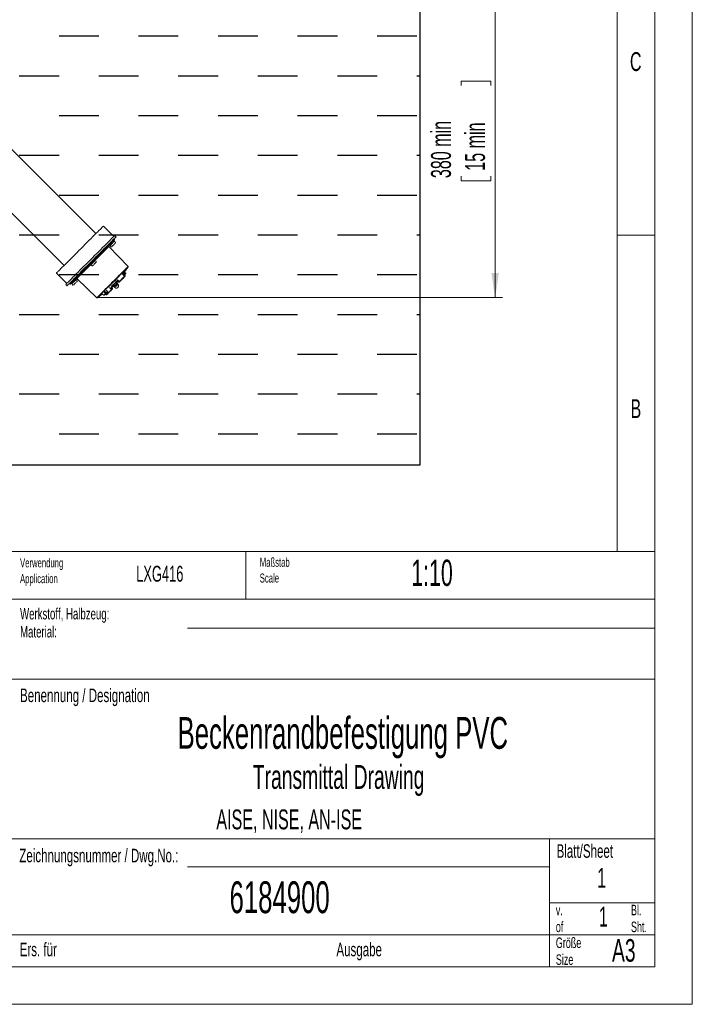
# Model space of a CAD drawing. Header units: millimetres. Extents: x 0 to 420, y 0 to 297.
# Tile 21 of 31: x 330 to 420, y 0 to 131. Entities that reach past the tile are written whole.
import ezdxf

# ---------------------------------------------------------------- set-up
doc = ezdxf.new("R2010")
doc.units = ezdxf.units.MM
doc.styles.add('SLDTEXTSTYLE0', font='TXT', dxfattribs={"width": 0.638186})
doc.styles.add('SLDTEXTSTYLE1', font='TXT', dxfattribs={"width": 0.605})
doc.dimstyles.new('SLDDIMSTYLE1', dxfattribs={"dimtxt": 2.568319, "dimasz": 3.3, "dimexe": 0, "dimexo": 0.0625, "dimgap": 0.64208, "dimtad": 1, "dimdec": 1, "dimlfac": 10, "dimrnd": 1e-09, "dimzin": 12, "dimdsep": 46, "dimtxsty": 'SLDTEXTSTYLE1', "dimsah": 1, "dimcen": 0.09, "dimadec": 0, "dimazin": 3, "dimtfac": 1, "dimtdec": 1, "dimtofl": 0, "dimtmove": 0, "dimatfit": 3, "dimfxl": 0, "dimfrac": 2, "dimtolj": 1, "dimtzin": 12, "dimarcsym": 0})

# ---------------------------------------------------------------- blocks, each defined once
blk = doc.blocks.new('SW_NOTE_0')
at = {"color": 0, "linetype": 'Continuous', "lineweight": 0, "char_height": 1.2, "attachment_point": 1, "style": 'SLDTEXTSTYLE0'}
for s, insert in [('Maßstab', (0, 1.55)), ('Scale', (0, -0.55))]:
    blk.add_mtext(s, dxfattribs=dict(at, insert=insert))
blk = doc.blocks.new('SW_NOTE_1')
at = {"color": 0, "linetype": 'Continuous', "lineweight": 0, "char_height": 1.4, "attachment_point": 1, "style": 'SLDTEXTSTYLE0'}
for s, insert in [('Größe', (0, 1.8)), ('Size', (0, -0.44))]:
    blk.add_mtext(s, dxfattribs=dict(at, insert=insert))
blk = doc.blocks.new('SW_NOTE_2')
at = {"color": 0, "linetype": 'Continuous', "lineweight": 0, "char_height": 1.5, "attachment_point": 1, "style": 'SLDTEXTSTYLE0'}
for s, insert in [('Werkstoff, Halbzeug:', (0, 1.93)), ('Material:', (0, -0.47))]:
    blk.add_mtext(s, dxfattribs=dict(at, insert=insert))
blk = doc.blocks.new('SW_NOTE_3')
at = {"color": 0, "linetype": 'Continuous', "lineweight": 0, "char_height": 1.2, "attachment_point": 1, "style": 'SLDTEXTSTYLE0'}
for s, insert in [('Verwendung', (0, 1.55)), ('Application', (0, -0.55))]:
    blk.add_mtext(s, dxfattribs=dict(at, insert=insert))
blk = doc.blocks.new('SW_NOTE_4')
at = {"color": 0, "linetype": 'Continuous', "lineweight": 0, "char_height": 1.4, "attachment_point": 1, "style": 'SLDTEXTSTYLE0'}
for s, insert in [('Bl.', (0, 1.8)), ('Sht.', (0, -0.44))]:
    blk.add_mtext(s, dxfattribs=dict(at, insert=insert))
blk = doc.blocks.new('SW_NOTE_5')
at = {"color": 0, "linetype": 'Continuous', "lineweight": 0, "char_height": 1.4, "attachment_point": 1, "style": 'SLDTEXTSTYLE0'}
for s, insert in [('v.', (0, 1.8)), ('of', (0, -0.44))]:
    blk.add_mtext(s, dxfattribs=dict(at, insert=insert))
blk = doc.blocks.new('SW_BROKEN_VIEW_0')
at = {"color": 0, "linetype": 'Continuous'}
for p, q in [((76.14, -65.42), (76.14, 1.18)), ((28.08, -8.37), (33.37, -8.37)), ((38.66, -8.37), (43.95, -8.37)), ((49.25, -8.37), (54.54, -8.37)), ((59.83, -8.37), (65.12, -8.37)), ((70.41, -8.37), (75.7, -8.37)), ((22.79, -13.66), (28.08, -13.66)), ((33.37, -13.66), (38.66, -13.66)), ((43.95, -13.66), (49.25, -13.66)), ((54.54, -13.66), (59.83, -13.66)), ((65.12, -13.66), (70.41, -13.66)), ((75.7, -13.66), (76.14, -13.66)), ((28.08, -18.95), (33.37, -18.95)), ((38.66, -18.95), (43.95, -18.95)), ((49.25, -18.95), (54.54, -18.95)), ((59.83, -18.95), (65.12, -18.95)), ((70.41, -18.95), (75.7, -18.95)), ((22.79, -24.24), (28.08, -24.24)), ((33.37, -24.24), (38.66, -24.24)), ((43.95, -24.24), (49.25, -24.24)), ((54.54, -24.24), (59.83, -24.24)), ((65.12, -24.24), (70.41, -24.24)), ((75.7, -24.24), (76.14, -24.24)), ((28.08, -29.54), (33.37, -29.54)), ((38.66, -29.54), (43.95, -29.54)), ((49.25, -29.54), (54.54, -29.54)), ((59.83, -29.54), (65.12, -29.54)), ((70.41, -29.54), (75.7, -29.54)), ((22.79, -34.83), (28.08, -34.83)), ((33.37, -34.83), (38.66, -34.83)), ((43.95, -34.83), (49.25, -34.83)), ((54.54, -34.83), (59.83, -34.83)), ((65.12, -34.83), (70.41, -34.83)), ((75.7, -34.83), (76.14, -34.83)), ((28.08, -40.12), (33.37, -40.12)), ((38.66, -40.12), (43.95, -40.12)), ((49.25, -40.12), (54.54, -40.12)), ((59.83, -40.12), (65.12, -40.12)), ((70.41, -40.12), (75.7, -40.12)), ((22.79, -45.41), (28.08, -45.41)), ((33.37, -45.41), (38.66, -45.41)), ((43.95, -45.41), (49.25, -45.41)), ((54.54, -45.41), (59.83, -45.41)), ((65.12, -45.41), (70.41, -45.41)), ((75.7, -45.41), (76.14, -45.41)), ((28.08, -50.7), (33.37, -50.7)), ((38.66, -50.7), (43.95, -50.7)), ((49.25, -50.7), (54.54, -50.7)), ((59.83, -50.7), (65.12, -50.7)), ((70.41, -50.7), (75.7, -50.7)), ((22.79, -55.99), (28.08, -55.99)), ((33.37, -55.99), (38.66, -55.99)), ((43.95, -55.99), (49.25, -55.99)), ((54.54, -55.99), (59.83, -55.99)), ((65.12, -55.99), (70.41, -55.99)), ((75.7, -55.99), (76.14, -55.99)), ((28.08, -61.29), (33.37, -61.29)), ((38.66, -61.29), (43.95, -61.29)), ((49.25, -61.29), (54.54, -61.29)), ((59.83, -61.29), (65.12, -61.29)), ((70.41, -61.29), (75.7, -61.29)), ((0, -65.42), (76.14, -65.42))]:
    blk.add_line(p, q, dxfattribs=at)
blk = doc.blocks.new('_D')
at = {"color": 7, "linetype": 'Continuous', "lineweight": 0}
for p, q in [((381.52, 138.36), (394.76, 138.36)), ((393.76, 94), (393.76, 138.36)), ((389.23, 122.2), (389.23, 122.79)), ((389.23, 122.79), (393.17, 122.79)), ((393.17, 122.79), (393.17, 122.2)), ((389.23, 110.15), (389.23, 109.56)), ((393.17, 109.56), (393.17, 110.15)), ((389.23, 109.56), (393.17, 109.56)), ((340.77, 94), (394.76, 94))]:
    blk.add_line(p, q, dxfattribs=at)
for points in [[(393.76, 138.36), (393.26, 135.06), (394.26, 135.06)], [(393.76, 94), (394.26, 97.3), (393.26, 97.3)]]:
    blk.add_solid(points, dxfattribs=at)
at = {"color": 7, "linetype": 'Continuous', "lineweight": 0, "char_height": 2.646, "attachment_point": 1, "rotation": 90, "style": 'SLDTEXTSTYLE1'}
for s, insert in [('380 min', (385.23, 109.9)), ('15 min', (389.76, 110.88))]:
    blk.add_mtext(s, dxfattribs=dict(at, insert=insert))

msp = doc.modelspace()

# ---------------------------------------------------------------- linework, layer by layer
at = {"color": 133, "linetype": 'Continuous', "lineweight": 0}
for p, q in [((420, 0), (420, 297)), ((415, 292), (415, 5)), ((410, 60.25), (410, 287)), ((415, 102.333), (410, 102.333)), ((232.12, 60.25), (415, 60.25)), ((360.6, 60.25), (360.6, 53.875)), ((328.64, 53.875), (415, 53.875)), ((352.82, 50.043), (415, 50.043)), ((285.46, 43.25), (415, 43.25)), ((328.64, 22), (415, 22)), ((401, 22), (401, 5)), ((352.82, 18.295), (401, 18.295)), ((401, 13.5), (415, 13.5)), ((328.64, 9.25), (415, 9.25)), ((5, 5), (415, 5)), ((0, 0), (420, 0))]:
    msp.add_line(p, q, dxfattribs=at)
at = {"color": 7, "linetype": 'Continuous', "lineweight": 0}
for p, q in [((340.635, 102.521), (327.978, 115.178)), ((323.735, 110.935), (336.392, 98.278)), ((343.018, 102.146), (341.639, 103.525)), ((343.336, 102.111), (343.159, 102.288)), ((342.438, 101.001), (342.524, 100.917)), ((343.088, 101.481), (343.004, 101.566)), ((343.106, 101.738), (343.036, 101.811)), ((344.917, 98.145), (342.348, 100.806)), ((339.892, 98.455), (339.978, 98.371)), ((340.542, 98.935), (340.458, 99.021)), ((335.388, 97.274), (336.767, 95.895)), ((344.458, 96.854), (344.171, 97.146)), ((344.533, 96.901), (344.258, 97.181)), ((344.314, 97.273), (344.468, 97.118)), ((344.468, 97.118), (344.56, 97.211)), ((344.573, 97.168), (344.483, 97.077)), ((344.56, 97.211), (344.593, 97.243)), ((336.626, 95.754), (336.802, 95.577)), ((337.102, 95.877), (337.175, 95.807)), ((337.347, 95.909), (337.432, 95.825)), ((337.997, 96.39), (337.913, 96.475)), ((338.107, 96.565), (340.768, 93.996)), ((343.003, 95.654), (342.906, 95.753)), ((343.013, 95.617), (343.072, 95.559)), ((343.12, 96.189), (343.2, 96.249)), ((343.144, 96.223), (343.12, 96.189)), ((343.315, 96.416), (343.144, 96.223)), ((343.2, 96.249), (343.17, 96.207)), ((343.17, 96.207), (343.208, 96.236)), ((343.178, 96.249), (343.27, 96.353)), ((343.223, 96.283), (343.178, 96.249)), ((343.2, 96.249), (343.182, 96.266)), ((343.208, 96.236), (343.238, 96.278)), ((343.354, 95.842), (343.214, 95.982)), ((343.27, 96.353), (343.223, 96.283)), ((343.238, 96.278), (343.226, 96.29)), ((343.238, 96.278), (343.263, 96.298)), ((343.261, 96.313), (343.348, 96.441)), ((343.287, 96.332), (343.261, 96.313)), ((343.263, 96.298), (343.287, 96.332)), ((343.308, 95.959), (343.416, 96.067)), ((343.348, 96.441), (343.315, 96.416)), ((343.443, 96.037), (343.337, 95.931)), ((343.344, 96.139), (343.416, 96.067)), ((343.369, 95.786), (343.354, 95.842)), ((343.562, 95.775), (343.371, 95.966)), ((343.523, 96.387), (343.759, 96.155)), ((343.616, 96.154), (343.702, 96.07)), ((343.623, 96.162), (343.709, 96.077)), ((343.781, 96.093), (343.762, 96.073)), ((341.791, 94.849), (341.993, 94.644)), ((341.898, 94.492), (342.012, 94.38)), ((341.937, 94.588), (341.993, 94.644)), ((341.996, 94.591), (341.941, 94.536)), ((342.188, 94.727), (342.274, 94.642)), ((342.647, 95.551), (342.774, 95.425)), ((342.843, 95.211), (342.759, 95.297)), ((342.774, 95.425), (342.869, 95.519)), ((342.91, 95.505), (342.817, 95.412)), ((342.947, 95.542), (343.138, 95.351)), ((343.072, 95.559), (343.127, 95.544)), ((341.049, 94.15), (341.093, 94.183)), ((341.078, 94.177), (341.088, 94.168)), ((341.128, 94.208), (341.157, 94.227)), ((341.171, 94.235), (341.137, 94.21)), ((341.147, 94.214), (341.142, 94.218)), ((341.157, 94.227), (341.169, 94.237))]:
    msp.add_line(p, q, dxfattribs=at)
at = {"color": 8, "linetype": 'Continuous', "lineweight": 0}
for p, q in [((344.404, 97.368), (344.56, 97.211)), ((342.738, 95.648), (342.869, 95.519)), ((343.248, 96.018), (343.308, 95.959)), ((343.514, 96.303), (343.726, 96.094)), ((341.717, 94.811), (341.937, 94.588)), ((341.912, 94.506), (342.026, 94.394)), ((341.998, 95.001), (342.316, 94.684)), ((342.437, 95.361), (342.713, 95.081))]:
    msp.add_line(p, q, dxfattribs=at)
at = {"color": 7, "linetype": 'Continuous', "lineweight": 0, "flags": 128}
for points in [[(335.388, 97.274), (335.401, 97.287), (335.438, 97.324), (335.501, 97.387), (335.587, 97.473), (335.698, 97.584), (335.831, 97.717), (335.985, 97.871), (336.16, 98.046), (336.354, 98.24), (336.565, 98.451), (336.792, 98.678), (337.033, 98.919), (337.285, 99.171), (337.548, 99.434), (337.818, 99.704), (338.094, 99.98), (338.373, 100.259), (338.654, 100.54), (338.933, 100.819), (339.209, 101.095), (339.479, 101.365), (339.742, 101.628), (339.995, 101.881), (340.235, 102.121), (340.462, 102.348), (340.673, 102.559), (340.867, 102.753), (341.042, 102.928), (341.197, 103.083), (341.329, 103.215), (341.44, 103.326), (341.526, 103.412), (341.589, 103.475), (341.626, 103.512), (341.639, 103.525)], [(343.159, 102.288), (343.147, 102.275), (343.11, 102.238), (343.048, 102.176), (342.962, 102.091), (342.853, 101.981), (342.722, 101.85), (342.568, 101.697), (342.395, 101.523), (342.202, 101.331), (341.992, 101.121), (341.766, 100.894), (341.526, 100.654), (341.273, 100.401), (341.01, 100.138), (340.738, 99.866), (340.46, 99.588), (340.177, 99.305), (339.892, 99.021), (339.608, 98.736), (339.325, 98.453), (339.047, 98.175), (338.775, 97.903), (338.512, 97.64), (338.259, 97.387), (338.019, 97.147), (337.793, 96.921), (337.582, 96.711), (337.39, 96.518), (337.216, 96.345), (337.063, 96.192), (336.932, 96.06), (336.823, 95.951), (336.737, 95.865), (336.675, 95.804), (336.638, 95.766), (336.626, 95.754)], [(336.802, 95.577), (336.815, 95.59), (336.852, 95.627), (336.914, 95.688), (336.999, 95.774), (337.108, 95.883), (337.24, 96.015), (337.393, 96.168), (337.567, 96.341), (337.759, 96.534), (337.969, 96.744), (338.195, 96.97), (338.436, 97.211), (338.689, 97.463), (338.952, 97.727), (339.224, 97.998), (339.502, 98.277), (339.784, 98.559), (340.069, 98.844), (340.354, 99.129), (340.636, 99.411), (340.915, 99.689), (341.187, 99.961), (341.45, 100.225), (341.703, 100.477), (341.943, 100.718), (342.169, 100.944), (342.379, 101.154), (342.572, 101.346), (342.745, 101.52), (342.898, 101.673), (343.03, 101.805), (343.139, 101.914), (343.225, 101.999), (343.286, 102.061), (343.324, 102.098), (343.336, 102.111)], [(343.105, 101.668), (343.102, 101.665), (343.077, 101.64), (343.028, 101.59), (342.954, 101.516), (342.856, 101.418), (342.735, 101.298), (342.593, 101.155), (342.43, 100.992), (342.247, 100.81), (342.047, 100.61), (341.831, 100.394), (341.601, 100.164), (341.359, 99.921), (341.106, 99.669), (340.846, 99.409), (340.58, 99.143), (340.311, 98.873), (340.04, 98.603), (339.77, 98.333), (339.504, 98.067), (339.244, 97.807), (338.992, 97.554), (338.749, 97.312), (338.519, 97.082), (338.303, 96.866), (338.103, 96.666), (337.921, 96.484), (337.758, 96.32), (337.615, 96.178), (337.495, 96.057), (337.397, 95.96), (337.323, 95.886), (337.273, 95.836), (337.248, 95.811), (337.245, 95.808)], [(342.606, 100.999), (342.556, 100.949), (342.529, 100.921), (342.524, 100.917)], [(343.088, 101.481), (343.078, 101.471), (343.045, 101.437), (342.99, 101.383), (342.919, 101.311), (342.837, 101.23), (342.753, 101.146), (342.674, 101.067), (342.606, 100.999)], [(343.23, 101.269), (343.217, 101.256), (343.178, 101.217), (343.118, 101.157), (343.043, 101.083), (342.962, 101.001), (342.883, 100.922), (342.815, 100.854), (342.765, 100.804), (342.738, 100.778), (342.735, 100.774)], [(340.542, 98.935), (340.542, 98.935), (340.526, 98.919), (340.487, 98.88), (340.428, 98.821), (340.353, 98.746), (340.271, 98.664), (340.187, 98.58), (340.11, 98.503), (340.046, 98.439), (340.002, 98.394), (339.98, 98.373), (339.978, 98.371)], [(340.684, 98.724), (340.671, 98.71), (340.632, 98.672), (340.572, 98.612), (340.498, 98.537), (340.416, 98.456), (340.337, 98.377), (340.269, 98.309), (340.219, 98.259), (340.193, 98.232), (340.189, 98.229)], [(344.392, 97.042), (344.398, 97.049), (344.406, 97.057), (344.414, 97.065), (344.424, 97.074), (344.434, 97.084), (344.444, 97.095), (344.456, 97.106), (344.468, 97.118)], [(344.483, 97.077), (344.469, 97.064), (344.456, 97.05), (344.443, 97.038), (344.432, 97.026), (344.421, 97.016), (344.421, 97.015)], [(344.422, 97.418), (344.494, 97.344), (344.593, 97.243)], [(344.573, 97.168), (344.576, 97.171), (344.577, 97.176), (344.577, 97.181), (344.576, 97.187), (344.573, 97.193), (344.57, 97.199), (344.565, 97.205), (344.56, 97.211)], [(337.515, 95.908), (337.465, 95.858), (337.437, 95.83), (337.432, 95.825)], [(337.997, 96.39), (337.987, 96.38), (337.953, 96.346), (337.899, 96.291), (337.827, 96.22), (337.746, 96.139), (337.662, 96.055), (337.583, 95.976), (337.515, 95.908)], [(338.139, 96.178), (338.125, 96.165), (338.087, 96.126), (338.027, 96.066), (337.952, 95.991), (337.871, 95.91), (337.792, 95.831), (337.724, 95.763), (337.674, 95.713), (337.647, 95.687), (337.644, 95.683)], [(342.792, 95.701), (342.821, 95.672), (342.92, 95.571)], [(342.92, 95.571), (342.938, 95.589), (342.954, 95.605), (342.968, 95.618), (342.979, 95.63), (342.989, 95.639), (342.996, 95.646), (343.001, 95.651), (343.003, 95.654)], [(342.945, 95.713), (342.972, 95.741), (343.018, 95.787), (343.072, 95.841), (343.127, 95.895), (343.172, 95.941), (343.203, 95.971), (343.214, 95.982)], [(343.072, 95.559), (343.082, 95.569), (343.113, 95.6), (343.159, 95.646), (343.213, 95.7), (343.267, 95.754), (343.313, 95.8), (343.344, 95.831), (343.354, 95.842)], [(343.369, 95.786), (343.36, 95.777), (343.334, 95.75), (343.295, 95.711), (343.248, 95.665), (343.202, 95.618), (343.163, 95.579), (343.137, 95.553), (343.127, 95.544)], [(343.214, 95.982), (343.446, 96.229), (343.558, 96.352)], [(343.416, 96.067), (343.429, 96.08), (343.442, 96.093), (343.455, 96.106), (343.468, 96.119), (343.481, 96.131), (343.493, 96.144), (343.505, 96.156), (343.516, 96.167)], [(343.559, 96.154), (343.546, 96.141), (343.532, 96.127), (343.518, 96.113), (343.503, 96.098), (343.488, 96.083), (343.473, 96.068), (343.458, 96.052), (343.443, 96.037)], [(343.516, 96.167), (343.522, 96.162), (343.528, 96.158), (343.535, 96.154), (343.541, 96.152), (343.546, 96.151), (343.552, 96.151), (343.556, 96.152), (343.559, 96.154)], [(343.706, 96.073), (343.663, 96.116), (343.62, 96.158)], [(343.762, 96.073), (343.758, 96.07), (343.758, 96.07)], [(344.052, 96.364), (344.004, 96.316), (343.96, 96.271), (343.918, 96.23), (343.88, 96.192), (343.847, 96.159), (343.82, 96.131), (343.798, 96.109), (343.781, 96.093)], [(344.458, 96.798), (344.447, 96.787), (344.411, 96.751), (344.353, 96.693), (344.277, 96.617), (344.19, 96.53), (344.098, 96.438), (344.01, 96.35), (343.932, 96.272), (343.87, 96.211), (343.83, 96.171), (343.815, 96.155), (343.815, 96.155)], [(344.099, 96.41), (344.093, 96.405), (344.087, 96.399), (344.082, 96.393), (344.076, 96.388), (344.07, 96.382), (344.064, 96.376), (344.058, 96.37), (344.052, 96.364)], [(344.39, 96.702), (344.359, 96.67), (344.325, 96.636), (344.289, 96.601), (344.252, 96.564), (344.214, 96.526), (344.176, 96.488), (344.137, 96.449), (344.099, 96.41)], [(344.421, 96.733), (344.417, 96.728), (344.412, 96.724), (344.408, 96.72), (344.404, 96.716), (344.401, 96.712), (344.397, 96.709), (344.394, 96.705), (344.39, 96.702)], [(344.533, 96.845), (344.53, 96.841), (344.52, 96.832), (344.504, 96.816), (344.482, 96.794), (344.454, 96.766), (344.421, 96.733)], [(341.437, 94.549), (341.569, 94.419), (341.67, 94.32)], [(341.896, 94.547), (341.774, 94.669), (341.665, 94.778)], [(341.67, 94.32), (341.692, 94.343), (341.716, 94.367), (341.743, 94.393), (341.77, 94.421), (341.8, 94.45), (341.83, 94.481), (341.863, 94.513), (341.896, 94.547)], [(341.927, 94.521), (341.898, 94.492), (341.87, 94.465), (341.844, 94.438), (341.818, 94.413), (341.794, 94.389), (341.771, 94.366), (341.75, 94.345), (341.73, 94.325)], [(341.896, 94.547), (341.903, 94.553), (341.909, 94.559), (341.914, 94.565), (341.92, 94.57), (341.925, 94.575), (341.929, 94.58), (341.933, 94.584), (341.937, 94.588)], [(342.031, 94.399), (341.988, 94.442), (341.945, 94.484)], [(342.177, 94.716), (342.139, 94.678), (342.104, 94.642), (342.07, 94.609), (342.039, 94.578), (342.011, 94.55), (341.986, 94.525), (341.965, 94.504), (341.947, 94.486)], [(341.947, 94.486), (341.99, 94.444), (342.033, 94.401)], [(341.993, 94.644), (341.999, 94.649), (342.005, 94.656), (342.013, 94.664), (342.021, 94.672), (342.031, 94.681), (342.041, 94.691), (342.051, 94.702), (342.063, 94.713)], [(342.077, 94.672), (342.064, 94.659), (342.052, 94.646), (342.04, 94.635), (342.029, 94.624), (342.019, 94.614), (342.01, 94.605), (342.003, 94.597), (341.996, 94.591)], [(342.033, 94.401), (342.051, 94.419), (342.072, 94.44), (342.097, 94.465), (342.125, 94.493), (342.156, 94.524), (342.189, 94.557), (342.225, 94.593), (342.263, 94.63)], [(342.063, 94.713), (342.068, 94.708), (342.072, 94.702), (342.076, 94.695), (342.079, 94.69), (342.08, 94.684), (342.08, 94.679), (342.079, 94.675), (342.077, 94.672)], [(342.081, 94.393), (342.072, 94.383), (342.068, 94.38)], [(342.081, 94.393), (342.083, 94.395), (342.084, 94.396), (342.085, 94.397), (342.086, 94.398), (342.087, 94.399), (342.087, 94.399), (342.088, 94.399), (342.088, 94.399)], [(342.301, 94.613), (342.266, 94.578), (342.233, 94.545), (342.202, 94.514), (342.173, 94.485), (342.147, 94.459), (342.124, 94.436), (342.104, 94.416), (342.088, 94.399)], [(342.263, 94.63), (342.22, 94.673), (342.177, 94.716)], [(342.263, 94.63), (342.268, 94.625), (342.274, 94.62), (342.28, 94.617), (342.286, 94.614), (342.291, 94.612), (342.295, 94.611), (342.299, 94.612), (342.301, 94.613)], [(342.274, 94.642), (342.279, 94.647), (342.285, 94.652), (342.29, 94.658), (342.295, 94.663), (342.301, 94.668), (342.306, 94.674), (342.311, 94.679), (342.316, 94.684)], [(342.352, 94.664), (342.346, 94.657), (342.339, 94.651), (342.333, 94.645), (342.327, 94.639), (342.32, 94.632), (342.314, 94.626), (342.308, 94.619), (342.301, 94.613)], [(342.316, 94.684), (342.369, 94.737), (342.423, 94.791), (342.476, 94.844), (342.529, 94.897), (342.58, 94.948), (342.628, 94.996), (342.673, 95.04), (342.713, 95.081)], [(342.721, 95.033), (342.683, 94.995), (342.642, 94.954), (342.597, 94.909), (342.55, 94.861), (342.501, 94.812), (342.451, 94.762), (342.401, 94.713), (342.352, 94.664)], [(342.747, 95.115), (342.705, 95.158), (342.662, 95.201)], [(342.671, 95.21), (342.713, 95.167), (342.756, 95.124)], [(342.676, 95.326), (342.689, 95.34), (342.702, 95.353), (342.715, 95.366), (342.728, 95.378), (342.74, 95.391), (342.752, 95.402), (342.763, 95.414), (342.774, 95.425)], [(342.817, 95.412), (342.805, 95.399), (342.791, 95.386), (342.777, 95.372), (342.763, 95.358), (342.748, 95.343), (342.733, 95.328), (342.718, 95.313), (342.703, 95.297)], [(342.713, 95.081), (342.717, 95.085), (342.721, 95.089), (342.725, 95.093), (342.729, 95.097), (342.734, 95.101), (342.738, 95.106), (342.743, 95.11), (342.747, 95.115)], [(342.762, 95.073), (342.756, 95.068), (342.751, 95.062), (342.745, 95.057), (342.74, 95.052), (342.735, 95.047), (342.73, 95.042), (342.726, 95.037), (342.721, 95.033)], [(342.762, 95.073), (342.764, 95.077), (342.765, 95.081), (342.764, 95.086), (342.763, 95.091), (342.76, 95.097), (342.757, 95.103), (342.752, 95.109), (342.747, 95.115)], [(342.843, 95.155), (342.842, 95.154), (342.838, 95.15), (342.83, 95.142), (342.818, 95.13), (342.803, 95.114), (342.784, 95.095), (342.762, 95.073)], [(342.869, 95.519), (342.875, 95.525), (342.881, 95.531), (342.887, 95.538), (342.894, 95.544), (342.9, 95.551), (342.907, 95.558), (342.914, 95.564), (342.92, 95.571)], [(342.91, 95.505), (342.907, 95.503), (342.903, 95.502), (342.898, 95.502), (342.892, 95.503), (342.887, 95.506), (342.88, 95.51), (342.874, 95.514), (342.869, 95.519)], [(343.002, 95.597), (342.999, 95.594), (342.995, 95.589), (342.988, 95.583), (342.98, 95.575), (342.97, 95.565), (342.958, 95.553), (342.945, 95.54), (342.93, 95.525)]]:
    msp.add_lwpolyline(points, dxfattribs=at)
at = {"color": 8, "linetype": 'Continuous', "lineweight": 0, "flags": 128}
for points in [[(337.175, 95.807), (337.178, 95.81), (337.203, 95.836), (337.254, 95.886), (337.329, 95.961), (337.428, 96.06), (337.55, 96.182), (337.694, 96.326), (337.859, 96.491), (338.044, 96.676), (338.246, 96.878), (338.465, 97.097), (338.697, 97.33), (338.943, 97.575), (339.198, 97.83), (339.462, 98.094), (339.731, 98.363), (340.004, 98.636), (340.277, 98.91), (340.55, 99.182), (340.819, 99.452), (341.083, 99.715), (341.338, 99.97), (341.584, 100.216), (341.816, 100.449), (342.035, 100.667), (342.237, 100.87), (342.422, 101.054), (342.587, 101.219), (342.731, 101.363), (342.853, 101.485), (342.952, 101.584), (343.027, 101.659), (343.078, 101.71), (343.103, 101.735), (343.106, 101.738)], [(342.348, 100.806), (342.341, 100.799), (342.31, 100.768), (342.254, 100.713), (342.175, 100.634), (342.073, 100.532), (341.95, 100.408), (341.806, 100.264), (341.643, 100.102), (341.464, 99.923), (341.271, 99.729), (341.065, 99.524), (340.85, 99.308), (340.627, 99.085), (340.51, 98.968)], [(339.945, 98.403), (339.941, 98.4), (339.716, 98.174), (339.496, 97.955), (339.285, 97.744), (339.085, 97.544), (338.899, 97.357), (338.728, 97.186), (338.575, 97.033), (338.441, 96.899), (338.328, 96.786), (338.237, 96.695), (338.17, 96.628), (338.126, 96.585), (338.108, 96.566), (338.107, 96.565)], [(344.923, 98.082), (344.913, 98.073), (344.879, 98.039), (344.821, 97.981), (344.739, 97.899), (344.634, 97.794), (344.508, 97.668), (344.363, 97.523), (344.199, 97.359), (344.019, 97.179), (343.825, 96.985), (343.62, 96.78), (343.406, 96.566), (343.186, 96.345), (342.961, 96.121), (342.736, 95.896), (342.512, 95.672), (342.293, 95.453), (342.081, 95.241), (341.878, 95.038), (341.688, 94.848), (341.512, 94.672), (341.352, 94.512), (341.212, 94.371), (341.091, 94.251), (340.992, 94.152), (340.916, 94.076), (340.863, 94.023), (340.836, 93.995), (340.831, 93.991)], [(341.375, 94.604), (341.546, 94.774), (341.732, 94.96), (341.931, 95.159), (342.142, 95.37), (342.361, 95.589), (342.586, 95.814), (342.814, 96.042), (343.042, 96.27), (343.268, 96.496), (343.489, 96.717), (343.702, 96.93), (343.905, 97.133), (344.094, 97.322), (344.269, 97.497), (344.426, 97.654), (344.564, 97.792), (344.681, 97.909), (344.775, 98.004), (344.847, 98.075), (344.893, 98.122), (344.915, 98.144), (344.917, 98.145)], [(343.138, 95.351), (343.139, 95.352), (343.158, 95.371), (343.2, 95.413), (343.261, 95.473), (343.332, 95.544), (343.405, 95.618), (343.472, 95.685), (343.524, 95.737), (343.555, 95.768), (343.562, 95.775)], [(343.273, 95.923), (343.276, 95.926), (343.282, 95.933), (343.288, 95.939), (343.295, 95.945), (343.301, 95.952), (343.308, 95.959)], [(343.62, 96.158), (343.616, 96.155), (343.616, 96.154)], [(343.702, 96.07), (343.702, 96.07), (343.706, 96.073)], [(343.726, 96.094), (343.743, 96.111), (343.767, 96.135), (343.777, 96.145)], [(343.759, 96.155), (343.759, 96.155), (343.773, 96.169), (343.812, 96.208), (343.873, 96.269), (343.951, 96.347), (344.041, 96.437), (344.136, 96.532), (344.229, 96.625), (344.313, 96.709), (344.382, 96.778), (344.431, 96.827), (344.455, 96.852), (344.458, 96.854)], [(344.052, 96.364), (344.05, 96.363), (344.047, 96.363), (344.043, 96.364), (344.038, 96.367), (344.033, 96.37), (344.031, 96.371)], [(344.468, 96.836), (344.478, 96.846), (344.502, 96.87), (344.519, 96.887), (344.53, 96.898), (344.533, 96.901)], [(340.768, 93.996), (340.768, 93.996), (340.784, 94.012), (340.824, 94.053), (340.89, 94.118), (340.979, 94.207), (341.09, 94.318), (341.223, 94.451), (341.375, 94.604)], [(342.012, 94.38), (342.016, 94.383), (342.026, 94.394)], [(342.759, 95.297), (342.758, 95.297), (342.753, 95.292), (342.744, 95.283), (342.732, 95.27), (342.715, 95.254), (342.695, 95.233), (342.671, 95.21)], [(342.756, 95.124), (342.78, 95.147), (342.8, 95.168), (342.816, 95.184), (342.829, 95.197), (342.838, 95.206), (342.843, 95.21), (342.843, 95.211)]]:
    msp.add_lwpolyline(points, dxfattribs=at)
at = {"color": 7, "linetype": 'Continuous', "lineweight": 0}
for centre, radius, start, end in [((342.402, 100.858), 0.075, 135.00594, 223.99531), ((342.694, 100.91), 0.142, 163.07415, 286.92633), ((343.094, 101.311), 0.142, 343.06847, 106.93202), ((343.07, 101.703), 0.05, 314.99907, 44.00201), ((340.148, 98.364), 0.142, 163.07415, 286.92633), ((340.549, 98.765), 0.142, 343.06847, 106.93202), ((331.316, 107.408), 16.496, 321.3831, 325.57594), ((330.636, 111.117), 19.718, 314.97748, 315.03949), ((344.881, 98.111), 0.05, 325.57559, 43.99656), ((337.21, 95.843), 0.05, 226.00226, 314.99172), ((337.603, 95.819), 0.142, 163.07415, 286.92633), ((338.003, 96.219), 0.142, 343.07344, 106.92704), ((338.055, 96.511), 0.075, 46.01192, 134.98854), ((343.35, 95.563), 0.3, 224.99967, 45.00053), ((343.661, 96.298), 0.49, 223.8525, 228.49472), ((328.218, 111.031), 21.367, 314.95728, 315.03432), ((343.588, 96.126), 0.04, 45.51307, 123.60658), ((343.299, 96.483), 0.456, 314.66449, 315.33551), ((343.73, 96.098), 0.04, 225.50342, 315.00591), ((343.387, 96.395), 0.453, 314.75315, 315.42788), ((343.734, 96.102), 0.0398, 225.25398, 314.74602), ((331.964, 107.839), 16.622, 314.95915, 315.04085), ((343.737, 96.102), 0.0374, 221.40043, 310.33438), ((343.754, 96.122), 0.0393, 224.50041, 313.99441), ((343.787, 96.184), 0.04, 225.51199, 314.97308), ((344.43, 96.826), 0.04, 314.99587, 44.50382), ((344.505, 96.873), 0.04, 314.99479, 44.50793), ((331.504, 107.6), 16.498, 304.42372, 307.31451), ((342.013, 94.653), 0.158, 222.19422, 236.69541), ((344.393, 92.068), 3.479, 134.82234, 135.16), ((341.912, 94.56), 0.0374, 319.74949, 48.65262), ((341.847, 94.584), 0.14, 314.2685, 315.48923), ((342.04, 94.409), 0.04, 225.51092, 314.97417), ((342.521, 93.905), 0.695, 134.70933, 135.32309), ((342.054, 94.422), 0.0393, 224.51815, 314.0013), ((341.815, 94.618), 0.307, 314.70011, 315.25967), ((342.059, 94.428), 0.04, 225.50828, 314.97684), ((342.062, 94.428), 0.0386, 223.33535, 312.68364), ((337.664, 99.239), 6.39, 314.93261, 315.07499), ((340.327, 96.579), 2.746, 314.81176, 315.14254), ((341.853, 94.207), 0.605, 42.19423, 45.95144), ((342.355, 94.71), 0.0468, 213.68906, 265.57252), ((341.206, 96.667), 2.066, 314.80065, 315.14019), ((342.485, 95.122), 0.279, 38.87569, 47.02405), ((342.691, 95.052), 0.0356, 326.31654, 52.68765), ((342.787, 95.325), 0.04, 146.32944, 224.49427), ((340.064, 97.805), 3.799, 314.92254, 315.10706), ((342.733, 95.096), 0.0365, 322.32588, 50.43513), ((342.815, 95.183), 0.04, 315.00437, 44.49543), ((333.439, 104.998), 13.41, 314.93502, 315.05648), ((340.802, 94.032), 0.05, 226.01537, 304.4228)]:
    msp.add_arc(centre, radius, start, end, dxfattribs=at)
at = {"color": 8, "linetype": 'Continuous', "lineweight": 0}
for centre, radius, start, end in [((344.086, 96.432), 0.0245, 233.52015, 299.84318), ((344.109, 96.447), 0.0378, 222.22662, 253.71234), ((344.365, 96.726), 0.0347, 316.97887, 19.92225), ((344.369, 96.717), 0.0264, 324.92213, 31.86888), ((344.398, 96.751), 0.029, 321.17994, 27.28173)]:
    msp.add_arc(centre, radius, start, end, dxfattribs=at)
at = {"color": 7, "linetype": 'Continuous', "lineweight": 0}
for points, knots in [([(344.483, 97.077), (344.483, 97.077), (344.484, 97.078), (344.486, 97.082), (344.486, 97.089), (344.482, 97.099), (344.476, 97.109), (344.471, 97.115), (344.468, 97.118)], [0, 0, 0, 0, 0.0108286, 0.08633569, 0.24851489, 0.46104285, 0.71796153, 1, 1, 1, 1]), ([(344.593, 97.243), (344.595, 97.24), (344.601, 97.234), (344.604, 97.221), (344.603, 97.208), (344.598, 97.195), (344.592, 97.187), (344.589, 97.183), (344.589, 97.183)], [0, 0, 0, 0, 0.18588678, 0.37139743, 0.56281757, 0.77164984, 0.99387237, 1, 1, 1, 1]), ([(343.002, 95.597), (343.002, 95.597), (343.006, 95.6), (343.011, 95.607), (343.015, 95.62), (343.015, 95.632), (343.011, 95.644), (343.006, 95.651), (343.003, 95.654)], [0, 0, 0, 0, 0.0056616, 0.2135366, 0.4167407, 0.6104075, 0.8033844, 1, 1, 1, 1]), ([(343.296, 95.9), (343.299, 95.901), (343.307, 95.903), (343.313, 95.908), (343.316, 95.911), (343.316, 95.911)], [0, 0, 0, 0, 0.420942, 0.9846029, 1, 1, 1, 1]), ([(343.416, 96.067), (343.419, 96.063), (343.425, 96.058), (343.432, 96.049), (343.439, 96.043), (343.441, 96.039), (343.443, 96.038), (343.443, 96.037), (343.443, 96.037)], [0, 0, 0, 0, 0.3315079, 0.6245509, 0.847052, 0.9743341, 0.9986436, 1, 1, 1, 1]), ([(343.516, 96.167), (343.524, 96.173), (343.541, 96.185), (343.571, 96.186), (343.595, 96.18), (343.609, 96.173), (343.618, 96.167), (343.622, 96.163), (343.623, 96.162)], [0, 0, 0, 0, 0.2406542, 0.5403913, 0.7252999, 0.8564986, 0.9569949, 1, 1, 1, 1]), ([(343.566, 96.158), (343.568, 96.16), (343.576, 96.166), (343.59, 96.167), (343.604, 96.166), (343.611, 96.164), (343.615, 96.161), (343.618, 96.16), (343.619, 96.159), (343.62, 96.158)], [0, 0, 0, 0, 0.1523899, 0.5038222, 0.7116495, 0.8522261, 0.9101025, 0.9561467, 1, 1, 1, 1]), ([(341.264, 94.307), (341.258, 94.302), (341.244, 94.293), (341.223, 94.278), (341.201, 94.262), (341.186, 94.251), (341.179, 94.245)], [0, 0, 0, 0, 0.2189249, 0.4776483, 0.7489626, 1, 1, 1, 1]), ([(341.263, 94.301), (341.268, 94.305), (341.275, 94.311), (341.294, 94.325), (341.282, 94.32), (341.275, 94.314), (341.267, 94.309), (341.264, 94.307)], [0, 0, 0, 0, 0.3940164, 0.5276536, 0.5795122, 0.8258343, 1, 1, 1, 1]), ([(341.67, 94.32), (341.673, 94.318), (341.68, 94.313), (341.692, 94.309), (341.705, 94.31), (341.718, 94.315), (341.726, 94.321), (341.73, 94.325), (341.73, 94.325)], [0, 0, 0, 0, 0.1859517, 0.3713297, 0.5628476, 0.7716178, 0.9937157, 1, 1, 1, 1]), ([(341.917, 94.509), (341.92, 94.507), (341.925, 94.503), (341.933, 94.496), (341.94, 94.489), (341.944, 94.485), (341.945, 94.484)], [0, 0, 0, 0, 0.225389, 0.5354214, 0.8355189, 1, 1, 1, 1]), ([(341.924, 94.518), (341.925, 94.518), (341.93, 94.517), (341.933, 94.507), (341.938, 94.498), (341.942, 94.492), (341.945, 94.488), (341.947, 94.487), (341.947, 94.486)], [0, 0, 0, 0, 0.087991, 0.3761969, 0.6674322, 0.8504142, 0.9298983, 1, 1, 1, 1]), ([(341.993, 94.644), (341.996, 94.64), (342.002, 94.633), (342.006, 94.621), (342.006, 94.608), (342.002, 94.598), (341.998, 94.593), (341.996, 94.591), (341.996, 94.591)], [0, 0, 0, 0, 0.2270424, 0.4490457, 0.6631074, 0.8699807, 0.983369, 1, 1, 1, 1]), ([(342.063, 94.713), (342.071, 94.72), (342.092, 94.735), (342.126, 94.741), (342.155, 94.741), (342.173, 94.737), (342.183, 94.732), (342.187, 94.728), (342.188, 94.727)], [0, 0, 0, 0, 0.2353085, 0.5561619, 0.7479801, 0.8734821, 0.9627856, 1, 1, 1, 1]), ([(342.077, 94.672), (342.085, 94.678), (342.102, 94.693), (342.13, 94.707), (342.153, 94.716), (342.165, 94.719), (342.172, 94.718), (342.175, 94.717), (342.176, 94.716), (342.177, 94.716)], [0, 0, 0, 0, 0.2586712, 0.610606, 0.8059791, 0.9154945, 0.9519996, 0.9774806, 1, 1, 1, 1]), ([(342.662, 95.201), (342.66, 95.204), (342.654, 95.212), (342.647, 95.231), (342.646, 95.261), (342.654, 95.296), (342.668, 95.318), (342.675, 95.326), (342.676, 95.326)], [0, 0, 0, 0, 0.0914366, 0.2105969, 0.4329756, 0.7601344, 0.9901688, 1, 1, 1, 1]), ([(342.671, 95.21), (342.67, 95.21), (342.669, 95.212), (342.667, 95.217), (342.667, 95.229), (342.673, 95.251), (342.685, 95.276), (342.697, 95.291), (342.703, 95.297)], [0, 0, 0, 0, 0.0297985, 0.0660817, 0.1676248, 0.391987, 0.7455831, 1, 1, 1, 1]), ([(342.817, 95.412), (342.817, 95.412), (342.816, 95.411), (342.812, 95.408), (342.804, 95.408), (342.794, 95.41), (342.784, 95.416), (342.777, 95.422), (342.774, 95.425)], [0, 0, 0, 0, 0.0120727, 0.0961692, 0.2678676, 0.480164, 0.7294102, 1, 1, 1, 1]), ([(342.93, 95.525), (342.93, 95.525), (342.932, 95.527), (342.935, 95.532), (342.936, 95.542), (342.933, 95.552), (342.928, 95.562), (342.923, 95.568), (342.92, 95.571)], [0, 0, 0, 0, 0.0039836, 0.159678, 0.3388679, 0.5382239, 0.7602473, 1, 1, 1, 1]), ([(341.053, 94.158), (341.049, 94.154), (341.044, 94.149), (341.024, 94.138), (341.028, 94.137), (341.028, 94.137)], [0, 0, 0, 0, 0.6996473, 0.9814589, 1, 1, 1, 1]), ([(341.029, 94.137), (341.033, 94.14), (341.04, 94.144), (341.046, 94.148), (341.049, 94.15)], [0, 0, 0, 0, 0.61460792, 1, 1, 1, 1]), ([(341.115, 94.204), (341.105, 94.197), (341.086, 94.183), (341.065, 94.168), (341.055, 94.16), (341.053, 94.158)], [0, 0, 0, 0, 0.4988566, 0.8865032, 1, 1, 1, 1]), ([(341.093, 94.183), (341.09, 94.181), (341.086, 94.179), (341.083, 94.175), (341.08, 94.175), (341.083, 94.177), (341.084, 94.178), (341.086, 94.18), (341.087, 94.181), (341.088, 94.181)], [0, 0, 0, 0, 0.3683503, 0.5822009, 0.6004166, 0.6586138, 0.7941771, 0.8899053, 1, 1, 1, 1]), ([(341.088, 94.181), (341.091, 94.183), (341.096, 94.187), (341.104, 94.193), (341.112, 94.199), (341.12, 94.205), (341.126, 94.209), (341.129, 94.211)], [0, 0, 0, 0, 0.1969549, 0.3847491, 0.5794753, 0.7761636, 1, 1, 1, 1]), ([(341.164, 94.238), (341.156, 94.233), (341.14, 94.222), (341.124, 94.21), (341.115, 94.204)], [0, 0, 0, 0, 0.46027803, 1, 1, 1, 1]), ([(341.129, 94.211), (341.133, 94.213), (341.137, 94.215), (341.14, 94.218), (341.142, 94.219), (341.139, 94.216), (341.136, 94.214), (341.132, 94.21), (341.128, 94.208)], [0, 0, 0, 0, 0.3413898, 0.4341229, 0.459231, 0.5093338, 0.6283705, 1, 1, 1, 1]), ([(341.137, 94.21), (341.148, 94.217), (341.169, 94.232), (341.196, 94.251), (341.219, 94.268), (341.239, 94.283), (341.254, 94.294), (341.263, 94.301)], [0, 0, 0, 0, 0.2381445, 0.5084748, 0.6448031, 0.7750423, 1, 1, 1, 1]), ([(341.179, 94.245), (341.181, 94.247), (341.184, 94.251), (341.172, 94.243), (341.167, 94.24), (341.164, 94.238)], [0, 0, 0, 0, 0.1831855, 0.439689, 1, 1, 1, 1]), ([(341.169, 94.237), (341.171, 94.238), (341.176, 94.241), (341.182, 94.246), (341.19, 94.251), (341.199, 94.259), (341.21, 94.267), (341.219, 94.273), (341.223, 94.275)], [0, 0, 0, 0, 0.1114025, 0.2383994, 0.3773602, 0.5172304, 0.7788519, 1, 1, 1, 1]), ([(341.23, 94.278), (341.227, 94.276), (341.223, 94.273), (341.216, 94.267), (341.208, 94.262), (341.198, 94.254), (341.185, 94.245), (341.175, 94.238), (341.171, 94.235)], [0, 0, 0, 0, 0.1081846, 0.2311437, 0.3665486, 0.5045122, 0.7671797, 1, 1, 1, 1]), ([(341.223, 94.275), (341.226, 94.277), (341.23, 94.279), (341.24, 94.288), (341.239, 94.286), (341.239, 94.286)], [0, 0, 0, 0, 0.7182127, 0.9867567, 1, 1, 1, 1]), ([(341.239, 94.285), (341.238, 94.284), (341.234, 94.281), (341.231, 94.279), (341.23, 94.278)], [0, 0, 0, 0, 0.4932915, 1, 1, 1, 1])]:
    msp.add_open_spline(points, degree=3, knots=knots, dxfattribs=at)

# ---------------------------------------------------------------- block references
at = {"color": 7, "linetype": 'Continuous'}
msp.add_blockref('SW_BROKEN_VIEW_0', (307.65, 137.179), dxfattribs=at)
at = {"color": 254, "linetype": 'Continuous', "lineweight": 0}
for name, p in [('SW_NOTE_3', (330.538, 57.771)), ('SW_NOTE_0', (362.438, 57.851)), ('SW_NOTE_2', (330.538, 50.771)), ('SW_NOTE_4', (411.837, 11.439)), ('SW_NOTE_5', (401.837, 11.439)), ('SW_NOTE_1', (401.837, 7.089))]:
    msp.add_blockref(name, p, dxfattribs=at)

# ---------------------------------------------------------------- texts
at = {"color": 254, "linetype": 'Continuous', "lineweight": 0, "style": 'SLDTEXTSTYLE0'}
for s, insert, char_height, attachment_point in [('C', (412.47, 126.651), 2.5, 2), ('B', (412.488, 80.485), 2.5, 2), ('Benennung / Designation', (330.538, 41.999), 1.8, 1), ('Blatt/Sheet', (401.938, 21.289), 1.80002, 1), ('Zeichnungsnummer / Dwg.No.:', (330.438, 20.689), 1.80002, 1), ('Ers. für', (330.488, 8.189), 1.8, 1), ('Ausgabe', (372.637, 8.189), 1.8, 1), ('A3', (409.316, 8.672), 3, 1)]:
    msp.add_mtext(s, dxfattribs=dict(at, insert=insert, char_height=char_height, attachment_point=attachment_point))
at = {"color": 7, "linetype": 'Continuous', "lineweight": 0, "style": 'SLDTEXTSTYLE1'}
for s, insert, char_height, attachment_point in [('1:10', (382.61, 59.15), 3.5, 1), ('LXG416', (349.133, 58.335), 2.1167, 2), ('Beckenrandbefestigung PVC', (373.489, 38.219), 4.23333, 2), ('Transmittal Drawing', (372.93, 31.834), 3.175, 2), ('AISE, NISE, AN-ISE', (356.66, 25.918), 2.64583, 1), ('1', (407.349, 18.145), 2.646, 1), ('6184900', (365.083, 16.36), 4.2333, 2), ('1', (407.575, 12.988), 2.646, 1)]:
    msp.add_mtext(s, dxfattribs=dict(at, insert=insert, char_height=char_height, attachment_point=attachment_point))

# ---------------------------------------------------------------- dimensions: what is measured, and where the dimension line sits
at = {"color": 7, "linetype": 'Continuous', "lineweight": 0}
dim = msp.add_linear_dim(base=(393.762, 138.356), p1=(340.768, 93.996), p2=(381.518, 138.356), angle=90, dimstyle='SLDDIMSTYLE1', dxfattribs=at)
dim.commit()
dim.dimension.update_dxf_attribs({"geometry": '_D', "text_midpoint": (393.762, 116.176), "dimtype": 160})

doc.saveas('drawing.dxf')
